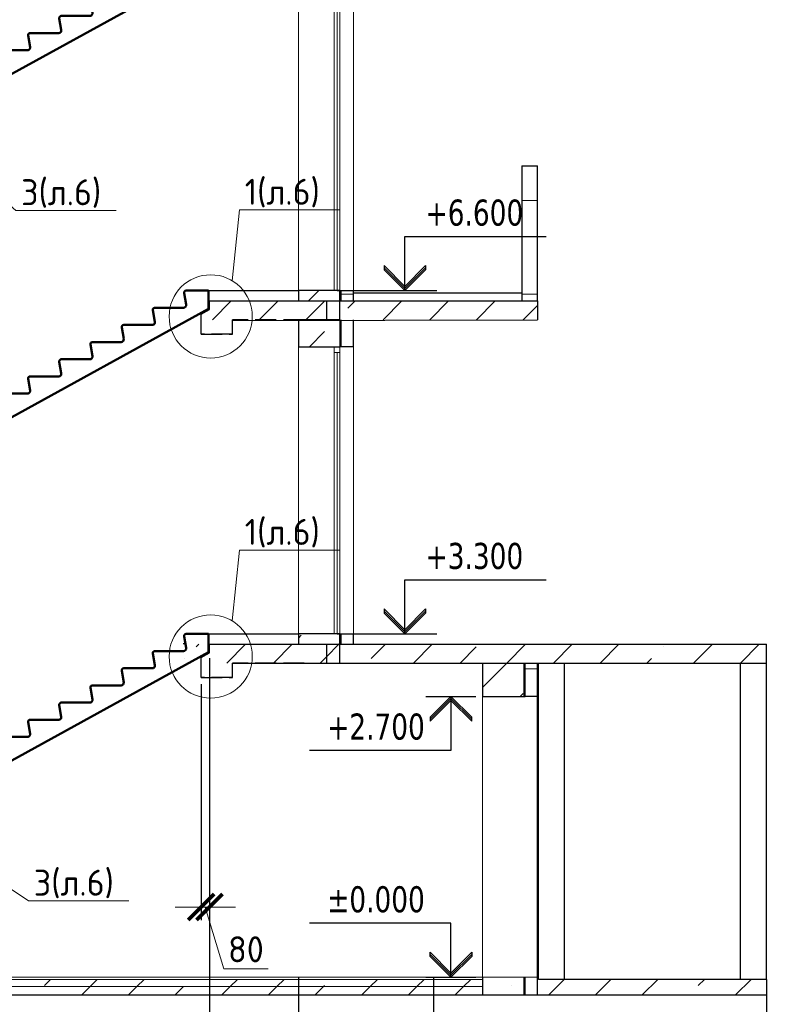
# Model space of a CAD drawing. Header units: millimetres. Extents: x 259029 to 2494469, y -731578 to -57567.
# Tile 125 of 252: x 355056 to 362369, y -511876 to -502413. Entities that reach past the tile are written whole.
import ezdxf
from ezdxf import colors
from ezdxf.entities.mleader import LeaderData, LeaderLine
from ezdxf.math import Vec2, Vec3

# ---------------------------------------------------------------- set-up
doc = ezdxf.new("R2010")
doc.units = ezdxf.units.MM
for name, pattern in [('______2', [270, 200, -70]), ('______5', [1100, 800, -100, 100, -100]), ('Б-1.1 оси$0$Б-1.1 Оси$0$GOST2.303 5', [24, 20, -1.5, 1, -1.5])]:
    doc.linetypes.add(name, pattern=pattern)
doc.layers.get('Defpoints').update_dxf_attribs({"color": 140})
for name, color, linetype, lineweight in [('Standard', 7, 'Continuous', 25), ('Выноски', 20, 'Continuous', 20), ('Общий01', 7, 'Continuous', 13), ('ОСИ', 151, 'Б-1.1 оси$0$Б-1.1 Оси$0$GOST2.303 5', 9), ('ПЛИТА', 152, 'Continuous', 35), ('РАЗРЕЗЫ', 10, 'Continuous', 60), ('Символы 0.20', 1, 'Continuous', 20), ('Стена', 7, 'Continuous', 50), ('Стена_ бетон не несущ.', 253, 'Continuous', 35), ('Стена_ бетон несущ.', 253, 'Continuous', 70)]:
    doc.layers.add(name, color=color, linetype=linetype, lineweight=lineweight)
doc.styles.add('TAHOMA', font='tahoma.ttf')
doc.styles.add('ГОСТ', font='GOST_Common.ttf')
doc.dimstyles.new('ГОСТ', dxfattribs={"dimscale": 0, "dimtxt": 2.5, "dimasz": 2.5, "dimexe": 1.25, "dimexo": 0.625, "dimtad": 1, "dimdec": 0, "dimtxsty": 'ГОСТ', "dimblk": 'ARCHTICK', "dimcen": 2.5, "dimdle": 1.5, "dimclrd": 256, "dimclre": 256, "dimclrt": 256, "dimadec": 0, "dimazin": 0, "dimtfac": 1, "dimtdec": 0, "dimtmove": 1, "dimatfit": 3, "dimfxl": 2, "dimtfill": 1, "dimlwd": 0, "dimarcsym": 0})
pattern_1 = [(45, (-469993.1, -145751.34), (-449.0128, 449.0128), []), (45, (-469544.06, -145751.34), (-449.0128, 449.0128), [793.75, -158.75, 0, -158.75])]
pattern_2 = [(0, (348518.47, -523502.2), (450, 450), [450, -450]), (90, (348518.47, -523502.2), (-450, 450), [450, -450])]

# ---------------------------------------------------------------- blocks, each defined once
blk = doc.blocks.new('COMPLEX_ELEVATIONDIM_13')
at = {"layer": 'Standard', "color": 7, "linetype": 'Continuous', "lineweight": 25}
for p, q in [((11343.3, 15485.9), (11823.3, 15485.9)), ((11583.3, 15485.9), (11383.3, 15285.9)), ((11583.3, 15465.9), (11383.3, 15265.9)), ((11383.3, 15245.9), (11583.3, 15445.9)), ((11783.3, 15285.9), (11583.3, 15485.9)), ((11583.3, 15485.9), (11583.3, 14965.9)), ((11583.3, 15485.9), (11583.3, 15485.9)), ((11583.3, 15485.9), (11583.3, 15485.9)), ((11583.3, 15485.9), (11583.3, 15485.9)), ((11583.3, 15485.9), (11583.3, 15485.9)), ((11783.3, 15265.9), (11583.3, 15465.9)), ((11583.3, 15445.9), (11783.3, 15245.9)), ((11383.3, 15285.9), (11383.3, 15245.9)), ((11783.3, 15265.9), (11783.3, 15285.9)), ((11783.3, 15245.9), (11783.3, 15285.9)), ((11583.3, 14965.9), (10223.3, 14965.9)), ((11583.3, 13305.9), (10223.3, 13305.9)), ((11583.3, 12785.9), (11583.3, 13305.9)), ((11383.3, 12985.9), (11383.3, 13025.9)), ((11383.3, 13025.9), (11583.3, 12825.9)), ((11583.3, 12805.9), (11383.3, 13005.9)), ((11583.3, 12785.9), (11383.3, 12985.9)), ((11583.3, 12825.9), (11783.3, 13025.9)), ((11783.3, 13005.9), (11583.3, 12805.9)), ((11783.3, 12985.9), (11583.3, 12785.9)), ((11783.3, 13025.9), (11783.3, 13005.9)), ((11783.3, 13005.9), (11783.3, 12985.9)), ((11343.3, 12785.9), (11823.3, 12785.9)), ((11583.3, 12785.9), (11583.3, 12785.9)), ((11583.3, 12785.9), (11583.3, 12785.9)), ((11583.3, 12785.9), (11583.3, 12785.9)), ((11583.3, 12785.9), (11583.3, 12785.9)), ((11343.3, 12435.9), (11823.3, 12435.9)), ((11583.3, 12435.9), (11383.3, 12235.9)), ((11583.3, 12415.9), (11383.3, 12215.9)), ((11783.3, 12235.9), (11583.3, 12435.9)), ((11583.3, 12435.9), (11583.3, 11915.9)), ((11583.3, 12435.9), (11583.3, 12435.9)), ((11583.3, 12435.9), (11583.3, 12435.9)), ((11583.3, 12435.9), (11583.3, 12435.9)), ((11583.3, 12435.9), (11583.3, 12435.9)), ((11783.3, 12215.9), (11583.3, 12415.9)), ((11383.3, 12195.9), (11583.3, 12395.9)), ((11583.3, 12395.9), (11783.3, 12195.9)), ((11383.3, 12235.9), (11383.3, 12195.9)), ((11783.3, 12215.9), (11783.3, 12235.9)), ((11783.3, 12195.9), (11783.3, 12235.9)), ((11583.3, 11915.9), (10223.3, 11915.9))]:
    blk.add_line(p, q, dxfattribs=at)
at = {"layer": 'Standard', "color": 7, "linetype": 'Continuous', "lineweight": 25, "char_height": 250, "attachment_point": 7, "style": 'TAHOMA'}
for s, insert, width in [('\\W0.86;+2.700', (10394, 15065.9), 1028.162), ('\\W0.86;%%p0.000', (10394, 13405.9), 1028.238), ('\\W0.86;-0.350', (10498.4, 12015.9), 923.224)]:
    blk.add_mtext(s, dxfattribs=dict(at, insert=insert, width=width))
blk = doc.blocks.new('_ArchTick')
at = {"color": 0, "linetype": 'ByBlock', "const_width": 0.15}
blk.add_lwpolyline([(-0.5, -0.5), (0.5, 0.5)], dxfattribs=at)
blk = doc.blocks.new('*D799')
at = {"layer": 'Defpoints', "color": 0, "lineweight": -2, "transparency": 16777216}
for p in [(356880.5, -508486.9), (357735.1, -512271.4), (356880.5, -512912.6)]:
    blk.add_point(p, dxfattribs=at)
at = {"layer": 'РАЗРЕЗЫ', "lineweight": -2, "transparency": 16777216}
for p, q in [((356880.5, -508549.4), (356880.5, -513037.6)), ((357735.1, -512333.9), (357735.1, -513037.6))]:
    blk.add_line(p, q, dxfattribs=at)
at = {"layer": 'РАЗРЕЗЫ', "lineweight": 0, "transparency": 16777216}
blk.add_line((357885.1, -512912.6), (356730.5, -512912.6), dxfattribs=at)
at = {"layer": 'РАЗРЕЗЫ', "lineweight": 0, "transparency": 16777216, "xscale": 250, "yscale": 250, "zscale": 250, "rotation": 180}
blk.add_blockref('_ArchTick', (356880.5, -512912.6), dxfattribs=at)
at = {"layer": 'РАЗРЕЗЫ', "lineweight": 0, "transparency": 16777216, "xscale": 250, "yscale": 250, "zscale": 250}
blk.add_blockref('_ArchTick', (357735.1, -512912.6), dxfattribs=at)
at = {"layer": 'РАЗРЕЗЫ', "lineweight": -2, "transparency": 16777216, "insert": (357307.8, -512725.1), "char_height": 250, "attachment_point": 5, "style": 'ГОСТ', "bg_fill": 3, "box_fill_scale": 1.1, "bg_fill_color": 256, "bg_fill_true_color": 13158600, "bg_fill_transparency": 0}
blk.add_mtext('855', dxfattribs=at)
blk = doc.blocks.new('*D800')
at = {"layer": 'Defpoints', "color": 0, "lineweight": -2, "transparency": 16777216}
for p in [(356880.5, -508492.3), (353745.3, -510624.8), (353745.3, -512912.6)]:
    blk.add_point(p, dxfattribs=at)
at = {"layer": 'РАЗРЕЗЫ', "lineweight": -2, "transparency": 16777216}
for p, q in [((356880.5, -508554.8), (356880.5, -513037.6)), ((353745.3, -510687.3), (353745.3, -513037.6))]:
    blk.add_line(p, q, dxfattribs=at)
at = {"layer": 'РАЗРЕЗЫ', "lineweight": 0, "transparency": 16777216}
blk.add_line((357030.5, -512912.6), (353595.3, -512912.6), dxfattribs=at)
at = {"layer": 'РАЗРЕЗЫ', "lineweight": 0, "transparency": 16777216, "xscale": 250, "yscale": 250, "zscale": 250, "rotation": 180}
blk.add_blockref('_ArchTick', (353745.3, -512912.6), dxfattribs=at)
at = {"layer": 'РАЗРЕЗЫ', "lineweight": 0, "transparency": 16777216, "xscale": 250, "yscale": 250, "zscale": 250}
blk.add_blockref('_ArchTick', (356880.5, -512912.6), dxfattribs=at)
at = {"layer": 'РАЗРЕЗЫ', "lineweight": -2, "transparency": 16777216, "insert": (355312.9, -512725.1), "char_height": 250, "attachment_point": 5, "style": 'ГОСТ', "bg_fill": 3, "box_fill_scale": 1.1, "bg_fill_color": 256, "bg_fill_true_color": 13158600, "bg_fill_transparency": 0}
blk.add_mtext('3135', dxfattribs=at)
blk = doc.blocks.new('_None')
blk = doc.blocks.new('НОВЫЙ')
at = {"layer": 'Standard', "color": 5, "linetype": 'Continuous', "lineweight": 50, "transparency": 33554687}
for p, q in [((381795.8, -472121.9), (382011.4, -472121.7)), ((382011.4, -472121.9), (381835.3, -472121.9)), ((382011.4, -472121.9), (382011.4, -472297.6)), ((381795.4, -472257), (381776.2, -472145.8)), ((378952.4, -473979.3), (382011.4, -472297.6)), ((381495.4, -472422), (381476.2, -472310.8)), ((381495.8, -472286.9), (381770.9, -472286.9)), ((381195.4, -472587), (381176.2, -472475.8)), ((381195.8, -472451.9), (381470.9, -472451.9)), ((380895.8, -472616.9), (381170.9, -472616.9)), ((380895.4, -472752), (380876.2, -472640.8)), ((380595.4, -472917), (380576.2, -472805.8)), ((380595.8, -472781.9), (380870.9, -472781.9)), ((380295.4, -473082), (380276.2, -472970.8)), ((380295.8, -472946.9), (380570.9, -472946.9)), ((379995.4, -473247), (379976.2, -473135.8)), ((379995.8, -473111.9), (380270.9, -473111.9)), ((379695.8, -473276.9), (379970.9, -473276.9)), ((379695.4, -473412), (379676.2, -473300.8)), ((379395.4, -473577), (379376.2, -473465.8)), ((379395.8, -473441.9), (379670.9, -473441.9)), ((379095.4, -473742), (379076.2, -473630.8)), ((379095.8, -473606.9), (379370.9, -473606.9)), ((378894.8, -473771.9), (378894.9, -473836.7)), ((378894.8, -473771.9), (378894.8, -473947.6)), ((378894.8, -473771.9), (379070.9, -473771.9))]:
    blk.add_line(p, q, dxfattribs=at)
for centre, radius, start, end in [((381795.8, -472141.9), 20, 90, 191.30993), ((381495.8, -472306.9), 20, 90, 191.30993), ((381770.9, -472261.9), 25, 270, 11.30993), ((381470.9, -472426.9), 25, 270, 11.30993), ((381195.8, -472471.9), 20, 90, 191.30993), ((380895.8, -472636.9), 20, 90, 191.30993), ((381170.9, -472591.9), 25, 270, 11.30993), ((380595.8, -472801.9), 20, 90, 191.30993), ((380870.9, -472756.9), 25, 270, 11.30993), ((380295.8, -472966.9), 20, 90, 191.30993), ((380570.9, -472921.9), 25, 270, 11.30993), ((380270.9, -473086.9), 25, 270, 11.30993), ((379995.8, -473131.9), 20, 90, 191.30993), ((379695.8, -473296.9), 20, 90, 191.30993), ((379970.9, -473251.9), 25, 270, 11.30993), ((379395.8, -473461.9), 20, 90, 191.30993), ((379670.9, -473416.9), 25, 270, 11.30993), ((379095.8, -473626.9), 20, 90, 191.30993), ((379370.9, -473581.9), 25, 270, 11.30993), ((379070.9, -473746.9), 25, 270, 11.30993)]:
    blk.add_arc(centre, radius, start, end, dxfattribs=at)
at = {"layer": 'РАЗРЕЗЫ', "color": 5, "lineweight": 35}
for p, q in [((382011.4, -472297.6), (382011.4, -472121.9)), ((382011.4, -472297.6), (382011.4, -472297.6)), ((378894.8, -473947.6), (378894.8, -473771.9)), ((378952.4, -473979.3), (378894.8, -473947.6))]:
    blk.add_line(p, q, dxfattribs=at)
blk = doc.blocks.new('*D795')
at = {"layer": 'Defpoints', "color": 0, "lineweight": -2, "transparency": 16777216}
for p in [(356800.4, -508736.8), (356880.5, -509544.6), (356800.4, -510941.3)]:
    blk.add_point(p, dxfattribs=at)
at = {"layer": 'РАЗРЕЗЫ', "lineweight": -2, "transparency": 16777216}
for p, q in [((356800.4, -508799.3), (356800.4, -511066.3)), ((356880.5, -509607.1), (356880.5, -511066.3))]:
    blk.add_line(p, q, dxfattribs=at)
at = {"layer": 'РАЗРЕЗЫ', "lineweight": 0, "transparency": 16777216}
for p, q in [((356800.4, -510941.3), (356550.4, -510941.3)), ((356880.5, -510941.3), (356800.4, -510941.3)), ((356880.5, -510941.3), (356800.4, -510941.3)), ((356840.5, -510941.3), (357018.6, -511535.1)), ((356880.5, -510941.3), (357130.5, -510941.3)), ((357018.6, -511535.1), (357443.6, -511535.1))]:
    blk.add_line(p, q, dxfattribs=at)
at = {"layer": 'РАЗРЕЗЫ', "lineweight": 0, "transparency": 16777216, "xscale": 250, "yscale": 250, "zscale": 250}
blk.add_blockref('_ArchTick', (356800.4, -510941.3), dxfattribs=at)
at = {"layer": 'РАЗРЕЗЫ', "lineweight": 0, "transparency": 16777216, "xscale": 250, "yscale": 250, "zscale": 250, "rotation": 180}
blk.add_blockref('_ArchTick', (356880.5, -510941.3), dxfattribs=at)
at = {"layer": 'РАЗРЕЗЫ', "lineweight": -2, "transparency": 16777216, "insert": (357231.1, -511347.6), "char_height": 250, "attachment_point": 5, "style": 'ГОСТ', "bg_fill": 3, "box_fill_scale": 1.1, "bg_fill_color": 256, "bg_fill_true_color": 13158600, "bg_fill_transparency": 0}
blk.add_mtext('80', dxfattribs=at)

msp = doc.modelspace()

# ---------------------------------------------------------------- hatches: boundary and pattern name
at = {"layer": 'Standard', "linetype": 'Continuous', "lineweight": 13}
h = msp.add_hatch(dxfattribs=at)
h.set_pattern_fill('____', scale=450, style=0, pattern_type=2)
h.set_pattern_definition(pattern_2)
h.paths.add_polyline_path([(359885.1, -505116.3), (360035.1, -505116.3), (360035.1, -503816.3), (359885.1, -503816.3)], flags=0)
h = msp.add_hatch(dxfattribs=at)
h.set_pattern_fill('____', scale=450, style=0, pattern_type=2)
h.set_pattern_definition(pattern_2)
h.paths.add_polyline_path([(358265.1, -505116.3), (358265.1, -505016.3), (358145.1, -505016.3), (358145.1, -505116.3)], flags=0)
h = msp.add_hatch(dxfattribs=at)
h.set_pattern_fill('____', scale=450, style=0, pattern_type=2)
h.set_pattern_definition(pattern_2)
h.paths.add_polyline_path([(360035.1, -508916.3), (360035.1, -508596.3), (359915.1, -508596.3), (359915.1, -508916.3)], flags=0)
at = {"layer": 'Стена_ бетон несущ.', "linetype": 'Continuous', "lineweight": 13}
h = msp.add_hatch(dxfattribs=at)
h.set_pattern_fill('ANSI35', color=9, scale=100, style=0)
h.set_pattern_definition(pattern_1)
h.paths.add_polyline_path([(357735.1, -505116.3), (358135.1, -505116.3), (358135.1, -505016.3), (357735.1, -505016.3)], flags=0)
at = {"layer": 'Стена_ бетон несущ.', "linetype": 'Continuous', "lineweight": 25}
h = msp.add_hatch(dxfattribs=at)
h.set_pattern_fill('ANSI35', scale=100, style=0)
h.set_pattern_definition([(45, (-469836.5, -145751.34), (-449.0128, 449.0128), []), (45, (-469387.5, -145751.34), (-449.0128, 449.0128), [793.75, -158.75, 0, -158.75])])
h.paths.add_polyline_path([(356791.7, -505296.3), (358161.8, -505296.3), (358161.8, -505116.3), (356791.7, -505116.3)])
h = msp.add_hatch(dxfattribs=at)
h.set_pattern_fill('ANSI35', scale=100, style=0)
h.set_pattern_definition(pattern_1)
h.paths.add_polyline_path([(358135.1, -505116.3), (358135.1, -505296.3), (360035.1, -505296.3), (360035.1, -505116.3)])
at = {"layer": 'Стена_ бетон несущ.', "linetype": 'Continuous', "lineweight": 13}
h = msp.add_hatch(dxfattribs=at)
h.set_pattern_fill('ANSI35', color=9, scale=100, style=0)
h.set_pattern_definition(pattern_1)
h.paths.add_polyline_path([(358135.1, -505556.3), (358135.1, -505296.3), (357735.1, -505296.3), (357735.1, -505556.3)], flags=0)
h = msp.add_hatch(dxfattribs=at)
h.set_pattern_fill('ANSI35', color=9, scale=100, style=0)
h.set_pattern_definition(pattern_1)
h.paths.add_polyline_path([(357735.1, -508416.3), (358135.1, -508416.3), (358135.1, -508316.3), (357735.1, -508316.3)], flags=0)
at = {"layer": 'Стена_ бетон несущ.', "linetype": 'Continuous', "lineweight": 25}
h = msp.add_hatch(dxfattribs=at)
h.set_pattern_fill('ANSI35', scale=100, style=0)
h.set_pattern_definition(pattern_1)
h.paths.add_polyline_path([(356635.1, -508416.3), (356635.1, -508596.3), (358005.2, -508596.3), (358005.2, -508416.3)])
at = {"layer": 'Стена_ бетон несущ.', "linetype": 'Continuous', "lineweight": 13}
h = msp.add_hatch(dxfattribs=at)
h.set_pattern_fill('ANSI35', scale=100, style=0)
h.set_pattern_definition(pattern_1)
h.paths.add_polyline_path([(358005.2, -508596.3), (358135.1, -508596.3), (358135.1, -508416.3), (358005.2, -508416.3)], flags=0)
at = {"layer": 'Стена_ бетон несущ.', "linetype": 'Continuous', "lineweight": 25}
h = msp.add_hatch(dxfattribs=at)
h.set_pattern_fill('ANSI35', scale=100, style=0)
h.set_pattern_definition(pattern_1)
h.paths.add_polyline_path([(358135.1, -508416.3), (358135.1, -508596.3), (362235.1, -508596.3), (362235.1, -508416.3)])
at = {"layer": 'Стена_ бетон несущ.', "linetype": 'Continuous', "lineweight": 13}
h = msp.add_hatch(dxfattribs=at)
h.set_pattern_fill('ANSI35', color=9, scale=100, style=0)
h.set_pattern_definition(pattern_1)
h.paths.add_polyline_path([(359505.1, -508916.3), (359905.1, -508916.3), (359905.1, -508596.3), (359505.1, -508596.3)], flags=0)
h = msp.add_hatch(dxfattribs=at)
h.set_pattern_fill('ANSI35', scale=100, style=0)
h.set_pattern_definition(pattern_1)
h.paths.add_polyline_path([(352835.1, -511706.3), (356635.1, -511706.3), (356507.9, -511636.3), (352835.1, -511636.3)], flags=0)
h = msp.add_hatch(dxfattribs=at)
h.set_pattern_fill('ANSI35', scale=100, style=0)
h.set_pattern_definition(pattern_1)
h.paths.add_polyline_path([(356935.1, -511706.3), (359505.1, -511706.3), (359505.1, -511636.3), (356935.1, -511636.3)], flags=0)
h = msp.add_hatch(dxfattribs=at)
h.set_pattern_fill('ANSI35', color=9, scale=100, style=0)
h.set_pattern_definition(pattern_1)
h.paths.add_polyline_path([(359505.1, -511786.3), (359905.1, -511786.3), (359905.1, -511616.3), (359505.1, -511616.3)], flags=0)
h = msp.add_hatch(dxfattribs=at)
h.set_pattern_fill('ANSI35', scale=100, style=0)
h.set_pattern_definition(pattern_1)
h.paths.add_polyline_path([(360045.1, -511636.3), (360045.1, -511786.3), (362235.1, -511786.3), (362235.1, -511636.3)], flags=0)
h = msp.add_hatch(dxfattribs=at)
h.set_pattern_fill('ANSI35', scale=100, style=0)
h.set_pattern_definition(pattern_1)
h.paths.add_polyline_path([(352835.1, -511706.3), (352835.1, -511786.3), (356635.1, -511786.3), (356635.1, -511706.3)], flags=0)
h = msp.add_hatch(dxfattribs=at)
h.set_pattern_fill('ANSI35', scale=100, style=0)
h.set_pattern_definition(pattern_1)
h.paths.add_polyline_path([(356935.1, -511786.3), (359505.1, -511786.3), (359505.1, -511706.3), (356935.1, -511706.3)], flags=0)

# ---------------------------------------------------------------- linework, layer by layer
at = {"color": 0}
for p, q in [((358107.1, -505015.3), (359065.4, -505015.3)), ((358107.1, -508315.3), (359065.4, -508315.3))]:
    msp.add_line(p, q, dxfattribs=at)
at = {"layer": 'Standard', "color": 7, "linetype": 'Continuous', "lineweight": 13}
for p, q in [((358079.1, -502312.3), (358079.1, -505016.3)), ((358107.1, -505015.3), (358107.1, -502312.3)), ((358135.1, -505016.3), (358135.1, -502312.3)), ((358079.1, -505556.3), (358079.1, -505612.3)), ((358079.1, -505612.3), (358079.1, -508316.3)), ((358079.1, -505612.3), (358135.1, -505612.3)), ((358107.1, -508315.3), (358107.1, -505612.3)), ((358135.1, -505612.3), (358135.1, -505556.3)), ((358135.1, -508316.3), (358135.1, -505612.3))]:
    msp.add_line(p, q, dxfattribs=at)
at = {"layer": 'Standard', "color": 7, "linetype": 'Continuous', "lineweight": 25}
for p, q in [((358758.7, -505016.3), (358758.7, -504496.3)), ((358758.7, -504496.3), (360118.7, -504496.3)), ((358558.7, -504776.3), (358758.7, -504976.3)), ((358558.7, -504776.3), (358558.7, -504796.3)), ((358758.7, -504976.3), (358958.7, -504776.3)), ((358958.7, -504776.3), (358958.7, -504796.3)), ((358758.7, -504996.3), (358558.7, -504796.3)), ((358558.7, -504796.3), (358558.7, -504816.3)), ((358758.7, -505016.3), (358558.7, -504816.3)), ((358958.7, -504796.3), (358758.7, -504996.3)), ((358958.7, -504816.3), (358758.7, -505016.3)), ((358958.7, -504796.3), (358958.7, -504816.3)), ((358135.1, -505296.3), (358135.1, -505116.3)), ((358758.7, -508316.3), (358758.7, -507796.3)), ((358758.7, -507796.3), (360118.7, -507796.3)), ((358558.7, -508076.3), (358758.7, -508276.3)), ((358558.7, -508076.3), (358558.7, -508096.3)), ((358758.7, -508296.3), (358558.7, -508096.3)), ((358558.7, -508096.3), (358558.7, -508116.3)), ((358758.7, -508276.3), (358958.7, -508076.3)), ((358958.7, -508096.3), (358758.7, -508296.3)), ((358958.7, -508076.3), (358958.7, -508096.3)), ((358958.7, -508096.3), (358958.7, -508116.3)), ((358758.7, -508316.3), (358558.7, -508116.3)), ((358958.7, -508116.3), (358758.7, -508316.3))]:
    msp.add_line(p, q, dxfattribs=at)
at = {"layer": 'Standard', "color": 7, "linetype": '______2', "lineweight": 30}
for p, q in [((356881.5, -505198.1), (356881.5, -505116.2)), ((356801.3, -505242.2), (356881.5, -505198.1)), ((356801.3, -505436.3), (356801.3, -505242.2)), ((356801.3, -505436.3), (356801.3, -505341.3)), ((357101.3, -505436.3), (357101.3, -505296.3)), ((357791.3, -505296.3), (357101.3, -505296.3)), ((357101.3, -505436.3), (356801.3, -505436.3)), ((357101.3, -505436.3), (356801.3, -505436.3)), ((356801.3, -505436.3), (357101.3, -505436.3)), ((357101.3, -505436.3), (356801.3, -505436.3))]:
    msp.add_line(p, q, dxfattribs=at)
at = {"layer": 'Общий01', "color": 7, "linetype": 'Continuous', "lineweight": 25}
for p, q in [((356770.6, -505016.5), (357735.1, -505016.3)), ((356871.5, -505016.3), (357735.1, -505016.3)), ((356871.5, -505016.3), (357735.1, -505016.3)), ((358265.1, -505036.3), (359885.1, -505036.3)), ((356880.6, -505116.3), (360035.1, -505116.3)), ((357101.3, -505302.2), (360035.1, -505296.3)), ((356871.5, -508316.3), (357735.1, -508316.3)), ((356635.1, -508416.3), (356635.1, -508406.3)), ((356880.6, -508416.3), (362235.1, -508416.3)), ((357101.3, -508596.3), (362235.1, -508596.3)), ((362235.1, -511636.3), (360045.1, -511636.3)), ((362235.1, -511636.3), (362235.1, -511966.3)), ((352835.1, -511786.3), (357012.9, -511786.3)), ((356935.1, -511786.3), (362235.1, -511786.3))]:
    msp.add_line(p, q, dxfattribs=at)
at = {"layer": 'Общий01', "color": 7, "linetype": 'Continuous', "lineweight": 13}
msp.add_line((360035.1, -511616.3), (352835.1, -511616.3), dxfattribs=at)
at = {"layer": 'ОСИ', "color": 16, "linetype": '______5', "lineweight": 25}
msp.add_line((359035.1, -511616), (359035.1, -516405.9), dxfattribs=at)
at = {"layer": 'ПЛИТА', "color": 0, "lineweight": 0}
for p, q in [((356871.5, -505066.3), (356871.5, -505016.3)), ((356871.5, -508366.3), (356871.5, -508316.3))]:
    msp.add_line(p, q, dxfattribs=at)
at = {"layer": 'ПЛИТА', "color": 0, "lineweight": 30}
for p, q in [((356881.5, -505116.2), (357791.3, -505116.2)), ((356881.5, -508416.2), (357791.3, -508416.2))]:
    msp.add_line(p, q, dxfattribs=at)
at = {"layer": 'РАЗРЕЗЫ', "color": 2, "lineweight": -2}
msp.add_line((356724.3, -505273.1), (356871.5, -505192.2), dxfattribs=at)
at = {"layer": 'Символы 0.20'}
msp.add_circle((356892.5, -505264.5), 400, dxfattribs=at)
at = {"layer": 'Стена', "color": 34, "linetype": 'Continuous', "lineweight": 13}
for p, q in [((358265.1, -505016.3), (358265.1, -502256.3)), ((358265.1, -508316.3), (358265.1, -505556.3))]:
    msp.add_line(p, q, dxfattribs=at)
at = {"layer": 'Стена', "color": 34, "linetype": 'Continuous', "lineweight": 25}
for p, q in [((359885.1, -503816.3), (360035.1, -503816.3)), ((359885.1, -503816.3), (359885.1, -505116.3)), ((360035.1, -505116.3), (360035.1, -503816.3)), ((358135.1, -505016.3), (358265.1, -505016.3)), ((358145.1, -505116.3), (358145.1, -505016.3)), ((358265.1, -505116.3), (358265.1, -505016.3)), ((358145.1, -505556.3), (358145.1, -505296.3)), ((358265.1, -505556.3), (358265.1, -505296.3)), ((358265.1, -505556.3), (358135.1, -505556.3)), ((358135.1, -508316.3), (358265.1, -508316.3)), ((358145.1, -508416.3), (358145.1, -508316.3)), ((358265.1, -508416.3), (358265.1, -508316.3)), ((359915.1, -508916.3), (359915.1, -508596.3)), ((360035.1, -511786.3), (360035.1, -508596.3)), ((360035.1, -508916.3), (359915.1, -508916.3)), ((359915.1, -511786.3), (359915.1, -511616.3))]:
    msp.add_line(p, q, dxfattribs=at)
at = {"layer": 'Стена', "color": 7, "linetype": 'Continuous', "lineweight": 13}
for p, q in [((352835.1, -511636.3), (356507.9, -511636.3)), ((356479.2, -511636.3), (359505.1, -511636.3)), ((352835.1, -511706.3), (356963.1, -511706.3)), ((356935.1, -511706.3), (359505.1, -511706.3))]:
    msp.add_line(p, q, dxfattribs=at)
at = {"layer": 'Стена_ бетон не несущ.', "color": 7, "linetype": 'Continuous', "lineweight": 25}
for p, q in [((362235.1, -511636.3), (362235.1, -508416.3)), ((360045.1, -511636.3), (360045.1, -508596.3)), ((360295.1, -511636.3), (360295.1, -508596.3)), ((361985.1, -511636.3), (361985.1, -508596.3))]:
    msp.add_line(p, q, dxfattribs=at)
at = {"layer": 'Стена_ бетон несущ.', "color": 9, "linetype": 'Continuous', "lineweight": 13}
for p, q in [((357735.1, -502256.3), (357735.1, -505016.3)), ((357735.1, -505556.3), (357735.1, -508316.3)), ((359505.1, -508916.3), (359505.1, -511616.3))]:
    msp.add_line(p, q, dxfattribs=at)
at = {"layer": 'Стена_ бетон несущ.', "color": 9, "linetype": 'Continuous', "lineweight": 25}
for p, q in [((357735.1, -505016.3), (357735.1, -505116.3)), ((358135.1, -505016.3), (357735.1, -505016.3)), ((357735.1, -505016.3), (357735.1, -505116.3)), ((358135.1, -505116.3), (358135.1, -505016.3)), ((358135.1, -505296.3), (357735.1, -505296.3)), ((357735.1, -505296.3), (357735.1, -505556.3)), ((358135.1, -505296.3), (358135.1, -505556.3)), ((357735.1, -505556.3), (358135.1, -505556.3)), ((357735.1, -508316.3), (357735.1, -508416.3)), ((358135.1, -508316.3), (357735.1, -508316.3)), ((358135.1, -508416.3), (358135.1, -508316.3)), ((359505.1, -508596.3), (359505.1, -508916.3)), ((359905.1, -508916.3), (359905.1, -508596.3)), ((359505.1, -508916.3), (359915.1, -508916.3)), ((359505.1, -511616.3), (359505.1, -511786.3)), ((359905.1, -511786.3), (359905.1, -511616.3))]:
    msp.add_line(p, q, dxfattribs=at)
at = {"layer": 'Стена_ бетон несущ.', "color": 7, "linetype": 'Continuous', "lineweight": 25}
for p, q in [((358005.2, -505116.3), (358005.2, -505296.3)), ((358135.1, -505296.3), (358135.1, -505116.3)), ((360035.1, -505116.3), (360035.1, -505296.3)), ((358005.2, -508416.3), (358005.2, -508596.3)), ((358135.1, -508596.3), (358135.1, -508416.3))]:
    msp.add_line(p, q, dxfattribs=at)
at = {"layer": 'Стена_ бетон несущ.', "color": 7, "linetype": 'Continuous', "lineweight": 13}
msp.add_line((357865.1, -511616.3), (359505.1, -511616.3), dxfattribs=at)

# ---------------------------------------------------------------- block references
at = {"layer": 'Standard', "color": 7, "linetype": 'Continuous', "lineweight": 25}
msp.add_blockref('COMPLEX_ELEVATIONDIM_13', (347618.5, -524402.2), dxfattribs=at)
at = {"layer": 'РАЗРЕЗЫ', "color": 2, "lineweight": -2}
for p in [(-25139.9, -29594.6), (-25139.9, -32894.6)]:
    msp.add_blockref('НОВЫЙ', p, dxfattribs=at)

# ---------------------------------------------------------------- texts
at = {"layer": 'Standard', "color": 7, "linetype": 'Continuous', "lineweight": 25, "char_height": 250, "width": 1028.162, "attachment_point": 7, "style": 'TAHOMA'}
for s, insert in [('{\\W0.86;+6.600}', (358958.7, -504396.3)), ('{\\W0.86;+3.300}', (358958.7, -507696.3))]:
    msp.add_mtext(s, dxfattribs=dict(at, insert=insert))
at = {"layer": 'Выноски'}
note = msp.add_mtext_static_columns([''] * 2, width=18604.939, gutter_width=10240.1, height=0, dxfattribs=dict(at, insert=(295601.8, -509833), char_height=250, attachment_point=1, style='ГОСТ'))
for column, words in zip([note] + note.columns.linked_columns, ['\\pi8790.91665;Общие указания:\\P\\pi570.45,l346.2,t2000;1.^IСтроительство здания должно производиться в соответствии с проектом производства работ (ППР). при {\\H1.66663x; }\\P\\pi0,t346.2;отсутствии проекта ППР в производство строительно-монтажных работ запрещается. {\\H1.18896x; }\\P\\pi570.45,t2000;2.^IМонтаж сборных конструкций вести в соответствии с требованиями СП 70.13330.2012 "Несущие и {\\H1.54818x; }\\P\\pi0,t346.2;ограждающие конструкции "(акт.ред. СНиП 3.03.01-87*).{\\H1.62844x;\\C0; \\H0.61408x;\\P\\pi570.45,t2000;}3.^IВсе сварные работы следует вести в соответствии с ГОСТ 5264-80* "Ручная дуговая сварка.Соединения {\\H1.20169x; }\\P\\pi0,t346.2;сварные" и  ГОСТ 14098-2014 "Соединения сварные арматуры и закладных деталей железобетонных конструкций". {\\H1.54394x; }\\PСварку вести электродами типа Э42А. {\\H1.42985x;\\C0; \\H0.69937x;\\P\\pi570.45,t2000;}4.^IВсе металлические конструкции окрасить эмалью ПФ-1189 по ГОСТ 6465-79 в два слоя. Эмаль наносить на {\\H1.46788x; }\\P\\pi0,t346.2;грунтовку ГФ-021 по ГОСТ 25129-82 (первый слой - на заводе-изготовителе, второй слой - на монтаже).{\\H1.65521x;\\C0; \\H0.60415x;\\P\\pi10052.46968,l0,tz;\\H1.55946x; \\H0.64125x;\\P\\H1.64685x; \\H0.60722x;\\P\\pi812.5,l41.6675;\\H1.23852x; \\H0.80742x;\\P}', '']):
    column.text = words

# ---------------------------------------------------------------- leaders
at = {"layer": 'Символы 0.20'}
ml = msp.add_multileader_mtext('Standard', dxfattribs=at)
ml.set_content('3(л.6)', color=256, style='ГОСТ')
ml.set_leader_properties(color=256, linetype='ByLayer', lineweight=-1)
ml.set_arrow_properties(name='NONE')
ml.build(insert=Vec2(0, 0))
ml.multileader.update_dxf_attribs({"text_left_attachment_type": 6, "text_right_attachment_type": 6, "dogleg_length": 0.25, "arrow_head_size": 200, "scale": 100})
ctx = ml.context
ctx.base_point, ctx.scale, ctx.char_height, ctx.arrow_head_size, ctx.landing_gap_size, ctx.plane_origin = Vec3(355044.1, -504246), 100, 250, 200, 25, Vec3(355528.4, -504547.8)
ctx.left_attachment, ctx.right_attachment = 6, 6
notes = []
notes.append((ctx, [(0, (1, 1, 0), (355019.1, -504246), (1, 0), 25, [(0, [(354345.3, -503658)], 0, [])])]))
ctx.mtext.insert, ctx.mtext.width, ctx.mtext.defined_height, ctx.mtext.flow_direction = Vec3(355069.1, -503946), 1094.387, 742.8, 5
ml = msp.add_multileader_mtext('Standard', dxfattribs=at)
ml.set_content('1(л.6)', color=256, style='ГОСТ')
ml.set_leader_properties(color=256, linetype='ByLayer', lineweight=-1)
ml.set_arrow_properties(name='NONE')
ml.build(insert=Vec2(0, 0))
ml.multileader.update_dxf_attribs({"text_left_attachment_type": 6, "text_right_attachment_type": 6, "dogleg_length": 0.25, "arrow_head_size": 200, "scale": 100})
ctx = ml.context
ctx.base_point, ctx.scale, ctx.char_height, ctx.arrow_head_size, ctx.landing_gap_size, ctx.plane_origin = Vec3(357194.3, -504241.6), 100, 250, 200, 25, Vec3(358408.5, -506376.1)
ctx.left_attachment, ctx.right_attachment = 6, 6
notes.append((ctx, [(0, (1, 1, 0), (357169.3, -504241.6), (1, 0), 25, [(0, [(357097.5, -504921)], 0, [])])]))
ctx.mtext.insert, ctx.mtext.width, ctx.mtext.flow_direction = Vec3(357219.3, -503941.6), 792.21, 5
ml = msp.add_multileader_mtext('Standard', dxfattribs=at)
ml.set_content('3(л.6)', color=256, style='ГОСТ')
ml.set_leader_properties(color=256, linetype='ByLayer', lineweight=-1)
ml.set_arrow_properties(name='NONE')
ml.build(insert=Vec2(0, 0))
ml.multileader.update_dxf_attribs({"text_left_attachment_type": 6, "text_right_attachment_type": 6, "dogleg_length": 0.25, "arrow_head_size": 200, "scale": 100})
ctx = ml.context
ctx.base_point, ctx.scale, ctx.char_height, ctx.arrow_head_size, ctx.landing_gap_size, ctx.plane_origin = Vec3(352992.6, -505626.5), 100, 250, 200, 25, Vec3(355458.5, -507910.7)
ctx.left_attachment, ctx.right_attachment = 6, 6
notes.append((ctx, [(1, (1, 1, 0), (353817.6, -505626.5), (-1, 0), 25, [(0, [(353975.3, -506400.4)], 0, [])])]))
ctx.mtext.insert, ctx.mtext.width, ctx.mtext.defined_height, ctx.mtext.flow_direction = Vec3(353017.6, -505326.5), 1094.387, 742.8, 5
ml = msp.add_multileader_mtext('Standard', dxfattribs=at)
ml.set_content('1(л.6)', color=256, style='ГОСТ')
ml.set_leader_properties(color=256, linetype='ByLayer', lineweight=-1)
ml.set_arrow_properties(name='NONE')
ml.build(insert=Vec2(0, 0))
ml.multileader.update_dxf_attribs({"text_left_attachment_type": 6, "text_right_attachment_type": 6, "dogleg_length": 0.25, "arrow_head_size": 200, "scale": 100})
ctx = ml.context
ctx.base_point, ctx.scale, ctx.char_height, ctx.arrow_head_size, ctx.landing_gap_size, ctx.plane_origin = Vec3(357194.3, -507510.4), 100, 250, 200, 25, Vec3(358408.5, -509644.9)
ctx.left_attachment, ctx.right_attachment = 6, 6
notes.append((ctx, [(0, (1, 1, 0), (357169.3, -507510.4), (1, 0), 25, [(0, [(357097.5, -508189.8)], 0, [])])]))
ctx.mtext.insert, ctx.mtext.width, ctx.mtext.flow_direction = Vec3(357219.3, -507210.4), 792.21, 5
for ctx, leaders in notes:
    for number, flags, end, landing, length, lines in leaders:
        leader = LeaderData()
        leader.index, (leader.has_last_leader_line, leader.has_dogleg_vector, leader.attachment_direction) = number, flags
        leader.last_leader_point, leader.dogleg_vector, leader.dogleg_length = Vec3(end), Vec3(landing), length
        for number, points, colour, breaks in lines:
            line = LeaderLine()
            line.index, line.vertices, line.color, line.breaks = number, Vec3.list(points), colors.encode_raw_color(colour), breaks
            leader.lines.append(line)
        ctx.leaders.append(leader)

# ---------------------------------------------------------------- next in the draw order: dimensions: what is measured, and where the dimension line sits
at = {"layer": 'РАЗРЕЗЫ', "color": 0, "lineweight": -2}
dim = msp.add_linear_dim(base=(356880.5, -512912.6), p1=(357735.1, -512271.4), p2=(356880.5, -508486.9), dimstyle='ГОСТ', override={"dimscale": 100, "dimtix": 0, "dimtofl": 1, "dimtmove": 1, "dimatfit": 3}, dxfattribs=at)
dim.commit()
dim.dimension.update_dxf_attribs({"geometry": '*D799', "text_midpoint": (357307.8, -512725.1)})

# ---------------------------------------------------------------- next in the draw order: linework, layer by layer
at = {"layer": 'Standard', "color": 7, "linetype": '______2', "lineweight": 30}
for p in [(357101.3, -508736.3), (357791.3, -508596.3)]:
    msp.add_line(p, (357101.3, -508596.3), dxfattribs=at)
at = {"layer": 'ОСИ', "color": 16, "linetype": '______5', "lineweight": 25}
msp.add_line((357735.1, -511616.3), (357735.1, -516406.1), dxfattribs=at)

# ---------------------------------------------------------------- next in the draw order: dimensions: what is measured, and where the dimension line sits
at = {"layer": 'РАЗРЕЗЫ', "color": 0, "lineweight": -2}
dim = msp.add_linear_dim(base=(353745.3, -512912.6), p1=(356880.5, -508492.3), p2=(353745.3, -510624.8), dimstyle='ГОСТ', override={"dimscale": 100, "dimtix": 0, "dimtofl": 1, "dimtmove": 1, "dimatfit": 3}, dxfattribs=at)
dim.commit()
dim.dimension.update_dxf_attribs({"geometry": '*D800', "text_midpoint": (355312.9, -512725.1)})

# ---------------------------------------------------------------- next in the draw order: linework, layer by layer
at = {"layer": 'Standard', "color": 7, "linetype": '______2', "lineweight": 30}
for p, q in [((356881.5, -508498.1), (356881.5, -508416.2)), ((356801.3, -508542.2), (356881.5, -508498.1)), ((356801.3, -508736.3), (356801.3, -508542.2)), ((356801.3, -508736.3), (356801.3, -508641.3)), ((357101.3, -508736.3), (356801.3, -508736.3)), ((357101.3, -508736.3), (356801.3, -508736.3)), ((356801.3, -508736.3), (357101.3, -508736.3)), ((357101.3, -508736.3), (356801.3, -508736.3))]:
    msp.add_line(p, q, dxfattribs=at)
at = {"layer": 'РАЗРЕЗЫ', "color": 2, "lineweight": -2}
msp.add_line((356724.3, -508573.1), (356871.5, -508492.2), dxfattribs=at)
at = {"layer": 'Символы 0.20'}
msp.add_circle((356892.5, -508533.3), 400, dxfattribs=at)

# ---------------------------------------------------------------- next in the draw order: block references
at = {"layer": 'РАЗРЕЗЫ', "color": 2, "lineweight": -2}
msp.add_blockref('НОВЫЙ', (-25139.9, -36194.6), dxfattribs=at)

# ---------------------------------------------------------------- next in the draw order: leaders
at = {"layer": 'Символы 0.20'}
ml = msp.add_multileader_mtext('Standard', dxfattribs=at)
ml.set_content('3(л.6)', color=256, style='ГОСТ')
ml.set_leader_properties(color=256, linetype='ByLayer', lineweight=-1)
ml.set_arrow_properties(name='NONE')
ml.build(insert=Vec2(0, 0))
ml.multileader.update_dxf_attribs({"text_left_attachment_type": 6, "text_right_attachment_type": 6, "dogleg_length": 0.25, "arrow_head_size": 200, "scale": 100})
ctx = ml.context
ctx.base_point, ctx.scale, ctx.char_height, ctx.arrow_head_size, ctx.landing_gap_size, ctx.plane_origin = Vec3(355165.9, -510882.3), 100, 250, 200, 25, Vec3(355458.5, -511152.2)
ctx.left_attachment, ctx.right_attachment = 6, 6
notes = []
notes.append((ctx, [(0, (1, 1, 0), (355140.9, -510882.3), (1, 0), 25, [(0, [(354256, -510289.1)], 0, [])])]))
ctx.mtext.insert, ctx.mtext.width, ctx.mtext.defined_height, ctx.mtext.flow_direction = Vec3(355190.9, -510582.3), 1094.387, 742.8, 5
for ctx, leaders in notes:
    for number, flags, end, landing, length, lines in leaders:
        leader = LeaderData()
        leader.index, (leader.has_last_leader_line, leader.has_dogleg_vector, leader.attachment_direction) = number, flags
        leader.last_leader_point, leader.dogleg_vector, leader.dogleg_length = Vec3(end), Vec3(landing), length
        for number, points, colour, breaks in lines:
            line = LeaderLine()
            line.index, line.vertices, line.color, line.breaks = number, Vec3.list(points), colors.encode_raw_color(colour), breaks
            leader.lines.append(line)
        ctx.leaders.append(leader)

# ---------------------------------------------------------------- next in the draw order: dimensions: what is measured, and where the dimension line sits
at = {"layer": 'РАЗРЕЗЫ', "color": 2, "lineweight": -2}
dim = msp.add_linear_dim(base=(356800.4, -510941.3), p1=(356880.5, -509544.6), p2=(356800.4, -508736.8), dimstyle='ГОСТ', dxfattribs=at)
dim.commit()
dim.dimension.update_dxf_attribs({"geometry": '*D795', "text_midpoint": (357081.1, -511347.6)})

doc.saveas('drawing.dxf')
